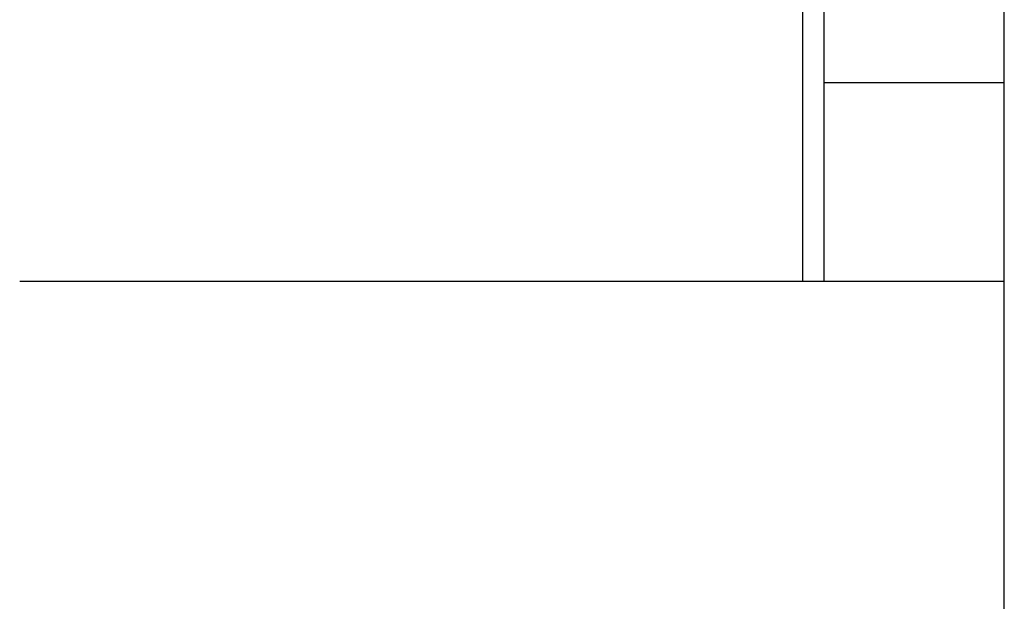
# Model space of a CAD drawing. Header units: millimetres. Extents: x 506 to 3445, y -268 to 1810.
# Tile 91 of 142: x 2361 to 2406, y 1297 to 1324. Entities that reach past the tile are written whole.
import ezdxf

# ---------------------------------------------------------------- set-up
doc = ezdxf.new("R2010")
doc.units = ezdxf.units.MM

msp = doc.modelspace()

# ---------------------------------------------------------------- linework, layer by layer
for p, q in [((2406.466, 1218.076), (2406.466, 1329.767)), ((2398.066, 1311.772), (2398.066, 1325.398)), ((2397.066, 1324.856), (2397.066, 1311.772)), ((2406.467, 1321.021), (2398.068, 1321.021)), ((2406.467, 1311.771), (2360.569, 1311.771))]:
    msp.add_line(p, q)

doc.saveas('drawing.dxf')
